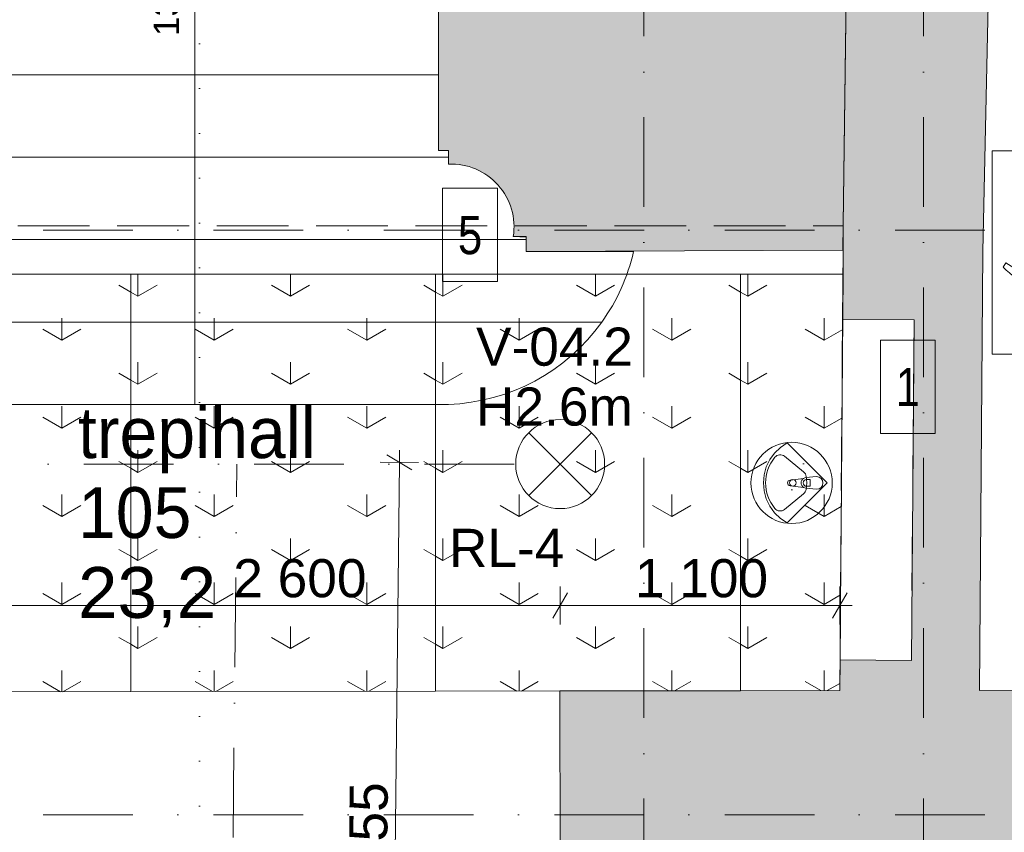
# Model space of a CAD drawing. Header units: millimetres. Extents: x -2532 to 181134, y -4151 to 53885.
# Tile 135 of 165: x 15735 to 19609, y 13826 to 17024. Entities that reach past the tile are written whole.
import ezdxf
from ezdxf.enums import TextEntityAlignment as Align

# ---------------------------------------------------------------- set-up
doc = ezdxf.new("R2010")
doc.units = ezdxf.units.MM
doc.header["$MEASUREMENT"] = 0
for name, pattern in [('Dense Dotted', [176.388884, 0, -176.388884]), ('Dot & Dashed', [670.277762, 352.777767, -176.388884, 0, -141.111112]), ('Hidden Line', [391.222223, 282.222223, -109])]:
    doc.linetypes.add(name, pattern=pattern)
for name, color, linetype in [('AR - Lõikejoon plaanis', 7, 'Continuous'), ('AR - Mööbel', 7, 'Continuous'), ('AR - Sanitaarseadmed', 7, 'Continuous'), ('AR - Seinad SS.ol', 7, 'Continuous'), ('AR - Talad', 7, 'Continuous'), ('AR - Teljed', 7, 'Continuous'), ('AR - Trepid', 7, 'Continuous'), ('ARCHICAD Windows', 7, 'Continuous'), ('New_SA - ripplaed', 7, 'Continuous'), ('SA - tähistused - laeviimistlus', 7, 'Continuous'), ('SA - tähistused - valgustus', 7, 'Continuous'), ('SA - valgustid', 7, 'Continuous'), ('Tsoonid - Neto', 7, 'Continuous')]:
    doc.layers.add(name, color=color, linetype=linetype)
for name, color, linetype, lineweight in [('AR - Lõikejoon plaanis_Pen_No__85', 7, 'Continuous', 9), ('AR - Mööbel_Pen_No__4', 8, 'Continuous', 13), ('AR - Sanitaarseadmed_Pen_No__221', 252, 'Continuous', 13), ('AR - Sanitaarseadmed_Pen_No__254', 254, 'Continuous', 13), ('AR - Sanitaarseadmed_Pen_No__75', 8, 'Continuous', 13), ('AR - Seinad SS.ol_Pen_No__221', 252, 'Continuous', 13), ('AR - Talad_Pen_No__221', 252, 'Continuous', 13), ('AR - Teljed_Pen_No__4', 8, 'Continuous', 13), ('AR - Trepid_Pen_No__1', 7, 'Continuous', 9), ('AR - Trepid_Pen_No__71', 7, 'Continuous', 13), ('ARCHICAD Doors_Pen_No__221', 252, 'Continuous', 13), ('ARCHICAD Windows_Pen_No__221', 252, 'Continuous', 13), ('ARCHICAD Zone Stamps_Pen_No__6', 7, 'Continuous', 5), ('Märkused - Muinsuskaitselised väärtused_Pen_No__20', 1, 'Continuous', 13), ('New_SA - ripplaed_Pen_No__207', 5, 'Continuous', 9), ('SA - tähistused - laeviimistlus_Pen_No__211', 214, 'Continuous', 15), ('SA - tähistused - valgustus_Pen_No__105', 30, 'Continuous', 5), ('SA - valgustid_Pen_No__105', 30, 'Continuous', 5)]:
    doc.layers.add(name, color=color, linetype=linetype, lineweight=lineweight)
doc.styles.add('GENERATED_STYLE_1', font='txt')
doc.styles.add('GENERATED_STYLE_2', font='txt')
doc.styles.add('GENERATED_STYLE_3', font='txt')
doc.styles.add('GENERATED_STYLE_4', font='txt')
doc.dimstyles.new('GENERATED_STYLE__1', dxfattribs={"dimtxt": 150, "dimasz": 76, "dimexe": 0.18, "dimexo": 0.0625, "dimgap": 0.09, "dimtad": 1, "dimdec": 0, "dimzin": 0, "dimdsep": 46, "dimtxsty": 'GENERATED_STYLE_3', "dimblk": 'ARROWHEAD_2', "dimblk1": 'ARROWHEAD_2', "dimblk2": 'ARROWHEAD_2', "dimcen": 0.09, "dimse1": 1, "dimse2": 1, "dimclrd": 256, "dimclre": 256, "dimclrt": 256, "dimadec": 0, "dimazin": 0, "dimtfac": 1, "dimtdec": 4, "dimtmove": 0, "dimatfit": 3, "dimfxl": 0, "dimtolj": 1, "dimtzin": 0, "dimarcsym": 0})
doc.dimstyles.new('GENERATED_STYLE__2', dxfattribs={"dimtxt": 150, "dimasz": 76, "dimexe": 0.18, "dimexo": 0.0625, "dimgap": 0.09, "dimtad": 1, "dimtih": 1, "dimtoh": 1, "dimdec": 0, "dimzin": 0, "dimdsep": 46, "dimtxsty": 'GENERATED_STYLE_3', "dimblk": 'ARROWHEAD_2', "dimblk1": 'ARROWHEAD_2', "dimblk2": 'ARROWHEAD_2', "dimcen": 0.09, "dimse1": 1, "dimse2": 1, "dimclrd": 256, "dimclre": 256, "dimclrt": 256, "dimadec": 0, "dimazin": 0, "dimtfac": 1, "dimtdec": 4, "dimtmove": 0, "dimatfit": 3, "dimfxl": 0, "dimtolj": 1, "dimtzin": 0, "dimarcsym": 0})
doc.dimstyles.new('GENERATED_STYLE__4', dxfattribs={"dimtxt": 150, "dimasz": 76, "dimexe": 0.18, "dimexo": 0.0625, "dimgap": 0.09, "dimtad": 1, "dimtih": 1, "dimtoh": 1, "dimdec": 0, "dimzin": 0, "dimdsep": 46, "dimtxsty": 'GENERATED_STYLE_3', "dimblk": 'ARROWHEAD_2', "dimblk1": 'ARROWHEAD_2', "dimblk2": 'ARROWHEAD_2', "dimcen": 0.09, "dimse1": 1, "dimse2": 1, "dimclrd": 256, "dimclre": 256, "dimclrt": 256, "dimadec": 0, "dimazin": 0, "dimtfac": 1, "dimtdec": 4, "dimtmove": 2, "dimatfit": 3, "dimfxl": 0, "dimtolj": 1, "dimtzin": 0, "dimarcsym": 0})
pattern_1 = [(90, (0, 0), (-600, 0), [86.6025, -259.808]), (90, (300, 173.2), (-600, 0), [86.6025, -259.808]), (30, (0, 0), (-300, 519.615), [86.6025, -259.808]), (30, (0, 346.4), (-300, 519.615), [86.6025, -259.808]), (150, (0, 0), (300, 519.615), [86.6025, -259.808]), (150, (0, 346.4), (300, 519.615), [86.6025, -259.808])]

# ---------------------------------------------------------------- blocks, each defined once
blk = doc.blocks.new('Wall_1_1', base_point=(19003.6, 18431.2))
at = {"layer": 'AR - Seinad SS.ol_Pen_No__221', "linetype": 'Continuous'}
blk.add_hatch(color=256, dxfattribs=at).paths.add_polyline_path([(17142, 19463.7, -0.135922), (17382.7, 18620.8), (17382.5, 16508.9), (17422.3, 16508.9), (17422.3, 16455.4, -0.473677), (17676.9, 16170), (17727.7, 16170), (17727.7, 16111.1), (18974.5, 16117), (19003.6, 18431.2), (19003.5, 18431.6), (18951.4, 18940.9, 0.131257), (18460.7, 20225.4)])
at = {"layer": 'AR - Seinad SS.ol_Pen_No__221', "linetype": 'Continuous', "flags": 128}
for points in [[(17382.7, 18620.8), (17382.5, 16508.9)], [(18974.5, 16117), (19003.6, 18431.2)], [(17382.5, 16508.9), (17422.3, 16508.9)], [(17422.3, 16508.9), (17422.3, 16455.4)], [(17676.9, 16170), (17727.7, 16170)], [(17727.7, 16170), (17727.7, 16111.1)], [(17727.7, 16111.1), (18974.5, 16117)]]:
    blk.add_lwpolyline(points, dxfattribs=at)
at = {"layer": 'AR - Seinad SS.ol_Pen_No__221', "linetype": 'Continuous'}
blk.add_arc((17432.8, 16208.4), 247.2, 351.0536, 92.437, dxfattribs=at)
blk = doc.blocks.new('trepihall_105_3_1', base_point=(16442.5, 15072.6))
at = {"layer": 'ARCHICAD Zone Stamps_Pen_No__6', "insert": (15964.3, 14869.8), "char_height": 200, "attachment_point": 1, "style": 'GENERATED_STYLE_1'}
blk.add_mtext('\\A1;{\\pql;\\pt0,600;\\fArial Baltic|b0|i0|c186|p34;23,2\\fArial Baltic|b0|i0|c186|p34;\\A1{\\H.66x;\\S^  ;}\\fArial Baltic|b0|i0|c186|p34;\\fArial Baltic|b0|i0|c186|p34;\\A1{\\H.66x;\\S^  ;}}', dxfattribs=at)
at = {"layer": 'ARCHICAD Zone Stamps_Pen_No__6'}
for tag, style, p in [('DUMMY_849', 'GENERATED_STYLE_1', (16920.7, 15544.1)), ('ROOM_NAME', 'GENERATED_STYLE_1', (15964.3, 15498.4)), ('DUMMY_850', 'GENERATED_STYLE_2', (16419.7, 15229.8)), ('ROOM_NUMBER', 'GENERATED_STYLE_2', (15964.3, 15184.1)), ('DUMMY_851', 'GENERATED_STYLE_1', (15964.3, 14915.5))]:
    blk.add_attdef(tag, text='', height=200, dxfattribs=dict(at, style=style)).set_placement(p, align=Align.TOP_LEFT)
blk = doc.blocks.new('Stair_1_1')
at = {"layer": 'AR - Trepid_Pen_No__1', "linetype": 'Continuous'}
for p, q in [((16423.7, 16500.5), (16423.7, 19076.8)), ((17382.5, 16806.7), (17382.5, 17131)), ((17382.5, 16806.7), (15463.8, 16806.7)), ((15463.8, 16806.7), (17382.5, 16806.7)), ((17382.5, 16508.8), (17382.5, 16806.7)), ((17422.3, 16508.9), (17382.5, 16508.8)), ((17422.3, 16482.5), (17422.3, 16508.9)), ((17422.3, 16482.5), (15422.9, 16482.5)), ((15422.9, 16482.5), (17422.3, 16482.5)), ((16423.7, 15833.9), (16423.7, 16500.5)), ((17422.3, 16455.4), (17422.3, 16482.5)), ((17727.7, 16158.2), (15109.6, 16158.2)), ((15109.6, 16158.2), (17727.7, 16158.2)), ((17727.7, 16168.2), (17676.9, 16170)), ((17727.7, 16158.2), (17727.7, 16168.2)), ((17727.7, 16111.1), (17727.7, 16158.2)), ((18150.7, 16111.1), (17727.7, 16111.1)), ((18025.6, 15833.9), (14882.3, 15833.9)), ((14882.3, 15833.9), (18025.6, 15833.9)), ((16423.7, 15509.6), (16423.7, 15833.9)), ((15463.7, 15509.6), (17422.3, 15509.6)), ((16423.2, 15509.1), (16423.2, 15510.1)), ((16424.2, 15509.1), (16424.2, 15510.1))]:
    blk.add_line(p, q, dxfattribs=at)
for centre, radius, start, end in [((17432.8, 16208.4), 247.2, 351.0536, 92.437), ((17393.9, 16285.7), 776.7, 324.4229, 347.003), ((17393.9, 16285.7), 776.7, 272.0905, 324.4229)]:
    blk.add_arc(centre, radius, start, end, dxfattribs=at)
at = {"layer": 'AR - Trepid_Pen_No__71', "insert": (16391.1, 17455.3), "char_height": 100, "attachment_point": 8, "rotation": 90, "style": 'GENERATED_STYLE_1'}
blk.add_mtext('\\A1;{\\pqc;\\pt0,7100;\\fArial Baltic|b0|i0|c186|p34;13 x \\fArial Baltic|b0|i0|c186|p34;147\\fArial Baltic|b0|i0|c186|p34;\\A1{\\H.66x;\\S^  ;}\\fArial Baltic|b0|i0|c186|p34;\\fArial Baltic|b0|i0|c186|p34; x \\fArial Baltic|b0|i0|c186|p34;324\\fArial Baltic|b0|i0|c186|p34;\\A1{\\H.66x;\\S^  ;}\\fArial Baltic|b0|i0|c186|p34;\\fArial Baltic|b0|i0|c186|p34;\\fArial Baltic|b0|i0|c186|p34;\\fArial Baltic|b0|i0|c186|p34;\\A1{\\H.66x;\\S^  ;}\\fArial Baltic|b0|i0|c186|p34;}', dxfattribs=at)
blk = doc.blocks.new('Slab_73_1', base_point=(18772.2, 15361))
at = {"layer": 'AR - Sanitaarseadmed_Pen_No__254', "linetype": 'Continuous'}
h = blk.add_hatch(dxfattribs=at)
h.set_pattern_fill('Carpet_0001', color=256, style=0, pattern_type=2)
h.set_pattern_definition([(45, (0, 600), (-190.9188, 190.9188), [0, -180, 0, -270]), (110, (600, 600), (253.717, 92.3454), [0, -132, 0, -228])])
h.paths.add_polyline_path([(18772.2, 15361, 1), (18772.2, 15041, 1)])
at = {"layer": 'AR - Sanitaarseadmed_Pen_No__221', "linetype": 'Continuous', "flags": 128}
blk.add_lwpolyline([(18772.2, 15361, 1), (18772.2, 15041, 1)], format="xyb", close=True, dxfattribs=at)
blk = doc.blocks.new('Slab_186_1', base_point=(16171.7, 14379.5))
at = {"layer": 'New_SA - ripplaed_Pen_No__207', "linetype": 'Continuous'}
h = blk.add_hatch(dxfattribs=at)
h.set_pattern_fill('Grass_0001', color=256, style=0, pattern_type=2)
h.set_pattern_definition(pattern_1)
h.paths.add_polyline_path([(16171.7, 14379.5), (16171.7, 16022), (14971.7, 16022), (14971.7, 14377.7)])
at = {"layer": 'New_SA - ripplaed_Pen_No__207', "linetype": 'Continuous', "flags": 128}
blk.add_lwpolyline([(16171.7, 14379.5), (16171.7, 16022), (14971.7, 16022), (14971.7, 14377.7)], close=True, dxfattribs=at)
blk = doc.blocks.new('Slab_187_1', base_point=(17371.7, 14381.3))
at = {"layer": 'New_SA - ripplaed_Pen_No__207', "linetype": 'Continuous'}
h = blk.add_hatch(dxfattribs=at)
h.set_pattern_fill('Grass_0001', color=256, style=0, pattern_type=2)
h.set_pattern_definition(pattern_1)
h.paths.add_polyline_path([(17371.7, 14381.3), (17371.7, 16022), (16171.7, 16022), (16171.7, 14379.5)])
at = {"layer": 'New_SA - ripplaed_Pen_No__207', "linetype": 'Continuous', "flags": 128}
blk.add_lwpolyline([(17371.7, 14381.3), (17371.7, 16022), (16171.7, 16022), (16171.7, 14379.5)], close=True, dxfattribs=at)
blk = doc.blocks.new('Slab_188_1', base_point=(18571.7, 14383.2))
at = {"layer": 'New_SA - ripplaed_Pen_No__207', "linetype": 'Continuous'}
h = blk.add_hatch(dxfattribs=at)
h.set_pattern_fill('Grass_0001', color=256, style=0, pattern_type=2)
h.set_pattern_definition(pattern_1)
h.paths.add_polyline_path([(18571.7, 14383.2), (18571.7, 16022), (17371.7, 16022), (17371.7, 14381.3)])
at = {"layer": 'New_SA - ripplaed_Pen_No__207', "linetype": 'Continuous', "flags": 128}
blk.add_lwpolyline([(18571.7, 14383.2), (18571.7, 16022), (17371.7, 16022), (17371.7, 14381.3)], close=True, dxfattribs=at)
blk = doc.blocks.new('Slab_189_1', base_point=(18961.9, 14383.7))
at = {"layer": 'New_SA - ripplaed_Pen_No__207', "linetype": 'Continuous'}
h = blk.add_hatch(dxfattribs=at)
h.set_pattern_fill('Grass_0001', color=256, style=0, pattern_type=2)
h.set_pattern_definition(pattern_1)
h.paths.add_polyline_path([(18961.9, 14383.7), (18975, 16022), (18571.7, 16022), (18571.7, 14383.2)])
at = {"layer": 'New_SA - ripplaed_Pen_No__207', "linetype": 'Continuous', "flags": 128}
blk.add_lwpolyline([(18961.9, 14383.7), (18975, 16022), (18571.7, 16022), (18571.7, 14383.2)], close=True, dxfattribs=at)
blk = doc.blocks.new('Wall Niche Rectangular 22')
at = {"layer": 'ARCHICAD Windows_Pen_No__221', "linetype": 'Hidden Line'}
for p, q in [((-670, 0), (-670, -280.9)), ((670, 0), (-670, 0)), ((-670, 0), (670, 0)), ((670, -280.9), (670, 0)), ((-670, -280.9), (670, -280.9))]:
    blk.add_line(p, q, dxfattribs=at)
blk = doc.blocks.new('Wall_40_1', base_point=(19525.2, 16111.1))
at = {"layer": 'AR - Seinad SS.ol_Pen_No__221', "linetype": 'Continuous'}
blk.add_hatch(color=256, dxfattribs=at).paths.add_polyline_path([(18961.9, 14383.7), (19511.9, 14384.6), (19525.2, 16111.1), (18975.3, 16117), (18973.2, 15844.3), (19254, 15842.2), (19243.7, 14502.2), (18962.8, 14504.4)])
for p, q in [((18973.2, 15844.3), (19254, 15842.2)), ((19254, 15842.2), (19243.7, 14502.2)), ((18962.8, 14504.4), (19243.7, 14502.2))]:
    blk.add_line(p, q, dxfattribs=at)
at = {"layer": 'AR - Seinad SS.ol_Pen_No__221', "linetype": 'Continuous', "flags": 128}
for points in [[(18975.3, 16117), (18973.2, 15844.3)], [(19511.9, 14384.6), (19525.2, 16111.1)], [(18962.8, 14504.4), (18961.9, 14383.7)]]:
    blk.add_lwpolyline(points, dxfattribs=at)
at = {"layer": 'ARCHICAD Windows', "linetype": 'Hidden Line', "xscale": -1, "zscale": 1000, "rotation": 89.55830940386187}
blk.add_blockref('Wall Niche Rectangular 22', (18968, 15174.4), dxfattribs=at)
blk = doc.blocks.new('Wall_106_1', base_point=(18999.6, 18117.5))
at = {"layer": 'AR - Seinad SS.ol_Pen_No__221', "linetype": 'Continuous'}
blk.add_hatch(color=256, dxfattribs=at).paths.add_polyline_path([(18999.6, 18117.5), (18974.5, 16117), (19525.2, 16111.1), (19568.2, 18117.5)])
at = {"layer": 'AR - Seinad SS.ol_Pen_No__221', "linetype": 'Continuous', "flags": 128}
for points in [[(18999.6, 18117.5), (18974.5, 16117)], [(19568.2, 18117.5), (18999.6, 18117.5)], [(19525.2, 16111.1), (19568.2, 18117.5)], [(18974.5, 16117), (18975.3, 16117)]]:
    blk.add_lwpolyline(points, dxfattribs=at)
blk = doc.blocks.new('Standard grid marker')
at = {"layer": 'AR - Teljed_Pen_No__4', "linetype": 'Dot & Dashed'}
blk.add_line((1000, 0), (44867.9, 0), dxfattribs=at)
at = {"layer": 'AR - Teljed_Pen_No__4', "style": 'GENERATED_STYLE_1'}
for tag, p in [('AC_MarkerText_1_0', (-300, 14.3)), ('AC_MarkerText_1_1', (46167.9, 14.3))]:
    blk.add_attdef(tag, text='', height=250, dxfattribs=at).set_placement(p, align=Align.MIDDLE_CENTER)
blk = doc.blocks.new('Standard grid marker_6')
at = {"layer": 'AR - Teljed_Pen_No__4', "linetype": 'Dot & Dashed'}
blk.add_line((1000, 0), (22781.865348, 0), dxfattribs=at)
at = {"layer": 'AR - Teljed_Pen_No__4', "style": 'GENERATED_STYLE_1'}
blk.add_attdef('AC_MarkerText_1', text='', height=250, rotation=270, dxfattribs=at).set_placement((-300, 12.23), align=Align.MIDDLE_CENTER)
blk = doc.blocks.new('Monitor (LCD) 22')
at = {"layer": 'AR - Mööbel_Pen_No__4', "linetype": 'Continuous'}
for p, q in [((186.3, 161.6), (169.4, 150.4)), ((205.9, 170.8), (186.3, 161.6)), ((227.6, 177.5), (205.9, 170.8)), ((250.7, 181.7), (227.6, 177.5)), ((274.6, 183.1), (250.7, 181.7)), ((298.4, 181.7), (274.6, 183.1)), ((321.5, 177.5), (298.4, 181.7)), ((343.2, 170.8), (321.5, 177.5)), ((362.8, 161.6), (343.2, 170.8)), ((379.8, 150.4), (362.8, 161.6)), ((145.6, 122.8), (139.4, 107.4)), ((155.7, 137.3), (145.6, 122.8)), ((169.4, 150.4), (155.7, 137.3)), ((393.5, 137.3), (379.8, 150.4)), ((403.6, 122.8), (393.5, 137.3)), ((409.8, 107.4), (403.6, 122.8)), ((0, 81.5), (0, 61.5)), ((139.4, 107.4), (137.3, 91.5)), ((137.3, 91.5), (139.4, 75.6)), ((411.9, 91.5), (409.8, 107.4)), ((409.8, 75.6), (411.9, 91.5)), ((549.2, 61.5), (549.2, 81.5)), ((0, 61.5), (549.2, 61.5)), ((139.4, 75.6), (145.6, 60.2)), ((145.6, 60.2), (155.7, 45.8)), ((155.7, 45.8), (169.4, 32.7)), ((379.8, 32.7), (393.5, 45.8)), ((393.5, 45.8), (403.6, 60.2)), ((403.6, 60.2), (409.8, 75.6)), ((169.4, 32.7), (186.3, 21.4)), ((186.3, 21.4), (205.9, 12.3)), ((205.9, 12.3), (227.6, 5.5)), ((227.6, 5.5), (250.7, 1.4)), ((250.7, 1.4), (274.6, 0)), ((274.6, 0), (298.4, 1.4)), ((298.4, 1.4), (321.5, 5.5)), ((321.5, 5.5), (343.2, 12.3)), ((343.2, 12.3), (362.8, 21.4)), ((362.8, 21.4), (379.8, 32.7))]:
    blk.add_line(p, q, dxfattribs=at)
for start, end in [(90, 100.1068), (79.8932, 90)]:
    blk.add_arc((274.6, -1458.9), 1564.7, start, end, dxfattribs=at)
blk = doc.blocks.new('Basin Corner 22')
at = {"layer": 'AR - Sanitaarseadmed_Pen_No__75', "linetype": 'Continuous'}
for p, q in [((223, 0), (0, 0)), ((0, 0), (0, -223)), ((229.1, -31.4), (223, 0)), ((37.3, -56.5), (56.5, -37.3)), ((73.8, -44.1), (47, -11.6)), ((56.5, -37.3), (67, -47.8)), ((192.2, -44.4), (95.8, -35.1)), ((229.5, -63.3), (229.1, -31.4)), ((11.6, -47), (44.1, -73.8)), ((47.8, -67.1), (37.3, -56.5)), ((111, -95.3), (78.2, -53.2)), ((224.3, -94.8), (229.5, -63.3)), ((44.4, -192.1), (35.1, -95.7)), ((53.1, -78.2), (95.3, -111)), ((213.6, -124.9), (224.3, -94.8)), ((177.2, -177.2), (197.7, -152.7)), ((197.7, -152.7), (213.6, -124.9)), ((152.7, -197.7), (177.2, -177.2)), ((0, -223), (31.4, -229.1)), ((31.4, -229.1), (63.3, -229.5)), ((63.3, -229.5), (94.9, -224.2)), ((94.9, -224.2), (125, -213.5)), ((125, -213.5), (152.7, -197.7))]:
    blk.add_line(p, q, dxfattribs=at)
for centre, radius, start, end in [((29.3, -29.3), 25, 45, 225), ((57.6, -57.6), 21.1, 230.1696, 257.771), ((57.4, -57.4), 13.6, 225, 45), ((57.6, -57.6), 21.1, 257.771, 12.229), ((57.6, -57.6), 21.1, 12.229, 39.8304), ((102.1, -102.1), 11.2, 232.1389, 37.8611)]:
    blk.add_arc(centre, radius, start, end, dxfattribs=at)
for centre, major_axis, start_param, end_param in [((93, -64.1), (29.2, 0), 1.474323, 2.181444), ((64.1, -92.9), (29.2, 0), 2.530551, 3.237673), ((176, -175.9), (168.4, 0), 2.204538, 2.507899), ((61.2, -61.4), (155.7, 0), 4.796606, 6.20048), ((189.5, -71.5), (27.2, 0), 6.175569, 7.757508), ((71.4, -189.5), (27.2, 0), 3.237673, 4.819612)]:
    blk.add_ellipse(centre, major_axis=major_axis, ratio=0.999372, start_param=start_param, end_param=end_param, dxfattribs=at)
blk.add_ellipse((95.5, -95.5), major_axis=(13.2, 0), ratio=0.999372, dxfattribs=at)
blk = doc.blocks.new('Office Table 22_2')
at = {"layer": 'AR - Mööbel_Pen_No__4', "linetype": 'Continuous'}
for p, q in [((1400, 800), (0, 800)), ((0, 800), (0, 0)), ((1400, 0), (1400, 800)), ((0, 0), (1400, 0))]:
    blk.add_line(p, q, dxfattribs=at)
blk = doc.blocks.new('Pendant Lamp 22')
at = {"layer": 'SA - valgustid_Pen_No__105', "linetype": 'Continuous'}
for p, q in [((-123.7, 123.7), (123.7, -123.7)), ((-123.7, -123.7), (123.7, 123.7))]:
    blk.add_line(p, q, dxfattribs=at)
for start, end in [(0, 180), (180, 0)]:
    blk.add_arc((0, 0), 175, start, end, dxfattribs=at)
blk = doc.blocks.new('Beam_30_1', base_point=(13771.7, 16117))
at = {"layer": 'AR - Talad_Pen_No__221', "linetype": 'Hidden Line'}
for p, q in [((13771.7, 16212), (18975.7, 16212)), ((18975.7, 16022), (18975.7, 16212)), ((13771.7, 16022), (18975.7, 16022))]:
    blk.add_line(p, q, dxfattribs=at)
blk = doc.blocks.new('*D2166')
at = {"layer": 'SA - tähistused - valgustus_Pen_No__105', "linetype": 'Continuous'}
for p, q in [((15290.6, 14768.8), (15232.8, 14668.8)), ((15261.7, 14643.8), (15261.7, 14793.8)), ((17890.6, 14768.8), (17832.8, 14668.8)), ((17861.7, 14643.8), (17861.7, 14793.8)), ((15261.7, 14718.8), (17861.7, 14718.8))]:
    blk.add_line(p, q, dxfattribs=at)
at = {"layer": 'SA - tähistused - valgustus_Pen_No__105', "insert": (16575.3, 14748.8), "char_height": 150, "attachment_point": 7, "style": 'GENERATED_STYLE_3'}
blk.add_mtext('\\A1;{\\pql;\\fArial|b0|i0|c0|p34;2\xa0600}', dxfattribs=at)
blk = doc.blocks.new('ARROWHEAD_2')
at = {"linetype": 'Continuous'}
for p, q in [((-0.378, -0.655), (0.378, 0.655)), ((0, 0), (-1, 0))]:
    blk.add_line(p, q, dxfattribs=at)
blk = doc.blocks.new('*D2167')
at = {"layer": 'SA - tähistused - valgustus_Pen_No__105', "linetype": 'Continuous'}
for p, q in [((17890.6, 14768.8), (17832.8, 14668.8)), ((17861.7, 14643.8), (17861.7, 14793.8)), ((18933, 14668.8), (18990.8, 14768.8)), ((18961.9, 14643.8), (18961.9, 14793.8)), ((17861.7, 14718.8), (18961.9, 14718.8)), ((18961.9, 14718.8), (19010.8, 14718.8))]:
    blk.add_line(p, q, dxfattribs=at)
at = {"layer": 'SA - tähistused - valgustus_Pen_No__105', "insert": (18155.4, 14748.8), "char_height": 150, "attachment_point": 7, "style": 'GENERATED_STYLE_3'}
blk.add_mtext('\\A1;{\\pql;\\fArial|b0|i0|c0|p34;1\xa0100}', dxfattribs=at)
blk = doc.blocks.new('*D2242')
at = {"layer": 'SA - tähistused - valgustus_Pen_No__105', "linetype": 'Continuous'}
for p, q in [((17278.5, 15252), (17179.1, 15310.8)), ((17228.8, 15281.4), (17229.3, 15330.3)), ((17303.8, 15280.6), (17153.8, 15282.2)), ((17197, 12227), (17228.8, 15281.4)), ((17147.3, 12256.4), (17246.7, 12197.6)), ((17272, 12226.2), (17122, 12227.8)), ((17164.8, 9127.2), (17197, 12227))]:
    blk.add_line(p, q, dxfattribs=at)
at = {"layer": 'SA - tähistused - valgustus_Pen_No__105', "insert": (17180.3, 13498.1), "char_height": 150, "attachment_point": 7, "rotation": 89.4036, "style": 'GENERATED_STYLE_3'}
blk.add_mtext('\\A1;{\\pql;\\fArial|b0|i0|c0|p34;3\xa0055}', dxfattribs=at)
blk = doc.blocks.new('Cutting Plane_3_1', base_point=(16442.5, -2025.7))
at = {"layer": 'AR - Lõikejoon plaanis_Pen_No__85', "linetype": 'Dense Dotted'}
blk.add_line((16442.5, -1425.7), (16442.5, 52281.2), dxfattribs=at)
blk = doc.blocks.new('Label_122_1', base_point=(15261.7, 15274.8))
at = {"layer": 'SA - tähistused - valgustus_Pen_No__105', "char_height": 150, "attachment_point": 1, "style": 'GENERATED_STYLE_3'}
for s, insert in [('\\A1;{\\pql;\\pt0,105000;\\fArial|b0|i0|c0|p34;V-04.2\\fArial|b0|i0|c0|p34;\\A1{\\H.66x;\\S^  ;}\\fArial|b0|i0|c0|p34;\\fArial|b0|i0|c0|p34;\\A1{\\H.66x;\\S^  ;}\\fArial|b0|i0|c0|p34; \\fArial|b0|i0|c0|p34;\\fArial|b0|i0|c0|p34;\\fArial|b0|i0|c0|p34;\\fArial|b0|i0|c0|p34;\\fArial|b0|i0|c0|p34;\\fArial|b0|i0|c0|p34;\\fArial|b0|i0|c0|p34;\\fArial|b0|i0|c0|p34;\\fArial|b0|i0|c0|p34;\\fArial|b0|i0|c0|p34;\\fArial|b0|i0|c0|p34;\\fArial|b0|i0|c0|p34;\\fArial|b0|i0|c0|p34;\\fArial|b0|i0|c0|p34;\\fArial|b0|i0|c0|p34;\\fArial|b0|i0|c0|p34;\\fArial|b0|i0|c0|p34;\\fArial|b0|i0|c0|p34;\\fArial|b0|i0|c0|p34;\\fArial|b0|i0|c0|p34;\\fArial|b0|i0|c0|p34;\\fArial|b0|i0|c0|p34;\\fArial|b0|i0|c0|p34;\\fArial|b0|i0|c0|p34;\\fArial|b0|i0|c0|p34;\\fArial|b0|i0|c0|p34;\\fArial|b0|i0|c0|p34;\\fArial|b0|i0|c0|p34;\\fArial|b0|i0|c0|p34;\\fArial|b0|i0|c0|p34;\\fArial|b0|i0|c0|p34;\\fArial|b0|i0|c0|p34;\\fArial|b0|i0|c0|p34;\\fArial|b0|i0|c0|p34;\\fArial|b0|i0|c0|p34;\\fArial|b0|i0|c0|p34;\\fArial|b0|i0|c0|p34;\\fArial|b0|i0|c0|p34;\\fArial|b0|i0|c0|p34;\\fArial|b0|i0|c0|p34;\\fArial|b0|i0|c0|p34;\\fArial|b0|i0|c0|p34;\\fArial|b0|i0|c0|p34;}', (14930.5, 15812)), ('\\A1;{\\pql;\\pt0,105000;\\fArial|b0|i0|c0|p34;H2.6m \\fArial|b0|i0|c0|p34;\\A1{\\H.66x;\\S^  ;}\\fArial|b0|i0|c0|p34;\\fArial|b0|i0|c0|p34;\\A1{\\H.66x;\\S^  ;}\\fArial|b0|i0|c0|p34;\\fArial|b0|i0|c0|p34;\\fArial|b0|i0|c0|p34;\\fArial|b0|i0|c0|p34;\\fArial|b0|i0|c0|p34;\\fArial|b0|i0|c0|p34;\\fArial|b0|i0|c0|p34;\\fArial|b0|i0|c0|p34;\\fArial|b0|i0|c0|p34;\\fArial|b0|i0|c0|p34;\\fArial|b0|i0|c0|p34;\\fArial|b0|i0|c0|p34;\\fArial|b0|i0|c0|p34;\\fArial|b0|i0|c0|p34;\\fArial|b0|i0|c0|p34;\\fArial|b0|i0|c0|p34;\\fArial|b0|i0|c0|p34;\\fArial|b0|i0|c0|p34;\\fArial|b0|i0|c0|p34;\\fArial|b0|i0|c0|p34;\\fArial|b0|i0|c0|p34;\\fArial|b0|i0|c0|p34;\\fArial|b0|i0|c0|p34;\\fArial|b0|i0|c0|p34;\\fArial|b0|i0|c0|p34;\\fArial|b0|i0|c0|p34;\\fArial|b0|i0|c0|p34;\\fArial|b0|i0|c0|p34;\\fArial|b0|i0|c0|p34;\\fArial|b0|i0|c0|p34;\\fArial|b0|i0|c0|p34;\\fArial|b0|i0|c0|p34;\\fArial|b0|i0|c0|p34;\\fArial|b0|i0|c0|p34;\\fArial|b0|i0|c0|p34;\\fArial|b0|i0|c0|p34;\\fArial|b0|i0|c0|p34;\\fArial|b0|i0|c0|p34;\\fArial|b0|i0|c0|p34;\\fArial|b0|i0|c0|p34;\\fArial|b0|i0|c0|p34;\\fArial|b0|i0|c0|p34;\\fArial|b0|i0|c0|p34;\\fArial|b0|i0|c0|p34;}', (14930.5, 15576.3))]:
    blk.add_mtext(s, dxfattribs=dict(at, insert=insert))
blk = doc.blocks.new('Label_123_1', base_point=(17861.7, 15274.8))
at = {"layer": 'SA - tähistused - valgustus_Pen_No__105', "char_height": 150, "attachment_point": 1, "style": 'GENERATED_STYLE_3'}
for s, insert in [('\\A1;{\\pql;\\pt0,105000;\\fArial|b0|i0|c0|p34;V-04.2\\fArial|b0|i0|c0|p34;\\A1{\\H.66x;\\S^  ;}\\fArial|b0|i0|c0|p34;\\fArial|b0|i0|c0|p34;\\A1{\\H.66x;\\S^  ;}\\fArial|b0|i0|c0|p34; \\fArial|b0|i0|c0|p34;\\fArial|b0|i0|c0|p34;\\fArial|b0|i0|c0|p34;\\fArial|b0|i0|c0|p34;\\fArial|b0|i0|c0|p34;\\fArial|b0|i0|c0|p34;\\fArial|b0|i0|c0|p34;\\fArial|b0|i0|c0|p34;\\fArial|b0|i0|c0|p34;\\fArial|b0|i0|c0|p34;\\fArial|b0|i0|c0|p34;\\fArial|b0|i0|c0|p34;\\fArial|b0|i0|c0|p34;\\fArial|b0|i0|c0|p34;\\fArial|b0|i0|c0|p34;\\fArial|b0|i0|c0|p34;\\fArial|b0|i0|c0|p34;\\fArial|b0|i0|c0|p34;\\fArial|b0|i0|c0|p34;\\fArial|b0|i0|c0|p34;\\fArial|b0|i0|c0|p34;\\fArial|b0|i0|c0|p34;\\fArial|b0|i0|c0|p34;\\fArial|b0|i0|c0|p34;\\fArial|b0|i0|c0|p34;\\fArial|b0|i0|c0|p34;\\fArial|b0|i0|c0|p34;\\fArial|b0|i0|c0|p34;\\fArial|b0|i0|c0|p34;\\fArial|b0|i0|c0|p34;\\fArial|b0|i0|c0|p34;\\fArial|b0|i0|c0|p34;\\fArial|b0|i0|c0|p34;\\fArial|b0|i0|c0|p34;\\fArial|b0|i0|c0|p34;\\fArial|b0|i0|c0|p34;\\fArial|b0|i0|c0|p34;\\fArial|b0|i0|c0|p34;\\fArial|b0|i0|c0|p34;\\fArial|b0|i0|c0|p34;\\fArial|b0|i0|c0|p34;\\fArial|b0|i0|c0|p34;\\fArial|b0|i0|c0|p34;}', (17530.5, 15812)), ('\\A1;{\\pql;\\pt0,105000;\\fArial|b0|i0|c0|p34;H2.6m \\fArial|b0|i0|c0|p34;\\A1{\\H.66x;\\S^  ;}\\fArial|b0|i0|c0|p34;\\fArial|b0|i0|c0|p34;\\A1{\\H.66x;\\S^  ;}\\fArial|b0|i0|c0|p34;\\fArial|b0|i0|c0|p34;\\fArial|b0|i0|c0|p34;\\fArial|b0|i0|c0|p34;\\fArial|b0|i0|c0|p34;\\fArial|b0|i0|c0|p34;\\fArial|b0|i0|c0|p34;\\fArial|b0|i0|c0|p34;\\fArial|b0|i0|c0|p34;\\fArial|b0|i0|c0|p34;\\fArial|b0|i0|c0|p34;\\fArial|b0|i0|c0|p34;\\fArial|b0|i0|c0|p34;\\fArial|b0|i0|c0|p34;\\fArial|b0|i0|c0|p34;\\fArial|b0|i0|c0|p34;\\fArial|b0|i0|c0|p34;\\fArial|b0|i0|c0|p34;\\fArial|b0|i0|c0|p34;\\fArial|b0|i0|c0|p34;\\fArial|b0|i0|c0|p34;\\fArial|b0|i0|c0|p34;\\fArial|b0|i0|c0|p34;\\fArial|b0|i0|c0|p34;\\fArial|b0|i0|c0|p34;\\fArial|b0|i0|c0|p34;\\fArial|b0|i0|c0|p34;\\fArial|b0|i0|c0|p34;\\fArial|b0|i0|c0|p34;\\fArial|b0|i0|c0|p34;\\fArial|b0|i0|c0|p34;\\fArial|b0|i0|c0|p34;\\fArial|b0|i0|c0|p34;\\fArial|b0|i0|c0|p34;\\fArial|b0|i0|c0|p34;\\fArial|b0|i0|c0|p34;\\fArial|b0|i0|c0|p34;\\fArial|b0|i0|c0|p34;\\fArial|b0|i0|c0|p34;\\fArial|b0|i0|c0|p34;\\fArial|b0|i0|c0|p34;\\fArial|b0|i0|c0|p34;\\fArial|b0|i0|c0|p34;\\fArial|b0|i0|c0|p34;}', (17530.5, 15576.3))]:
    blk.add_mtext(s, dxfattribs=dict(at, insert=insert))
blk = doc.blocks.new('Label_226_1', base_point=(17674.8, 14718.8))
at = {"layer": 'SA - tähistused - laeviimistlus_Pen_No__211', "insert": (17423.8, 15020.2), "char_height": 150, "attachment_point": 1, "style": 'GENERATED_STYLE_3'}
blk.add_mtext('\\A1;{\\pql;\\pt0,211000;\\fArial|b0|i0|c0|p34;RL-4\\fArial|b0|i0|c0|p34;\\A1{\\H.66x;\\S^  ;}\\fArial|b0|i0|c0|p34;\\fArial|b0|i0|c0|p34;\\A1{\\H.66x;\\S^  ;}\\fArial|b0|i0|c0|p34; \\fArial|b0|i0|c0|p34;\\fArial|b0|i0|c0|p34;\\fArial|b0|i0|c0|p34;\\fArial|b0|i0|c0|p34;\\fArial|b0|i0|c0|p34;\\fArial|b0|i0|c0|p34;\\fArial|b0|i0|c0|p34;\\fArial|b0|i0|c0|p34;\\fArial|b0|i0|c0|p34;\\fArial|b0|i0|c0|p34;\\fArial|b0|i0|c0|p34;\\fArial|b0|i0|c0|p34;\\fArial|b0|i0|c0|p34;\\fArial|b0|i0|c0|p34;\\fArial|b0|i0|c0|p34;\\fArial|b0|i0|c0|p34;\\fArial|b0|i0|c0|p34;\\fArial|b0|i0|c0|p34;\\fArial|b0|i0|c0|p34;\\fArial|b0|i0|c0|p34;\\fArial|b0|i0|c0|p34;\\fArial|b0|i0|c0|p34;\\fArial|b0|i0|c0|p34;\\fArial|b0|i0|c0|p34;\\fArial|b0|i0|c0|p34;\\fArial|b0|i0|c0|p34;\\fArial|b0|i0|c0|p34;\\fArial|b0|i0|c0|p34;\\fArial|b0|i0|c0|p34;\\fArial|b0|i0|c0|p34;\\fArial|b0|i0|c0|p34;\\fArial|b0|i0|c0|p34;\\fArial|b0|i0|c0|p34;\\fArial|b0|i0|c0|p34;\\fArial|b0|i0|c0|p34;\\fArial|b0|i0|c0|p34;\\fArial|b0|i0|c0|p34;\\fArial|b0|i0|c0|p34;\\fArial|b0|i0|c0|p34;\\fArial|b0|i0|c0|p34;\\fArial|b0|i0|c0|p34;\\fArial|b0|i0|c0|p34;\\fArial|b0|i0|c0|p34;}', dxfattribs=at)
blk = doc.blocks.new('New Door 10_2')
at = {"layer": 'ARCHICAD Doors_Pen_No__221', "linetype": 'Continuous'}
for p, q in [((-1289, -720), (-1289, 0)), ((1289, 0), (1289, -720))]:
    blk.add_line(p, q, dxfattribs=at)
blk = doc.blocks.new('Wall_364_1', base_point=(8796.5, 13648.3))
at = {"layer": 'AR - Seinad SS.ol_Pen_No__221', "linetype": 'Continuous'}
blk.add_hatch(color=256, dxfattribs=at).paths.add_polyline_path([(17860.7, 14382.1), (17861.8, 13662.1), (19914.6, 13665.2), (19913.5, 14385.2)])
at = {"layer": 'AR - Seinad SS.ol_Pen_No__221', "linetype": 'Continuous', "flags": 128}
for points in [[(18961.9, 14383.7), (17860.7, 14382.1)], [(19913.5, 14385.2), (19511.9, 14384.6)]]:
    blk.add_lwpolyline(points, dxfattribs=at)
at = {"layer": 'ARCHICAD Doors_Pen_No__221', "linetype": 'Continuous', "zscale": 1000, "rotation": 0.08691170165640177}
blk.add_blockref('New Door 10_2', (16571.7, 14380.1), dxfattribs=at)

msp = doc.modelspace()

# ---------------------------------------------------------------- linework, layer by layer
at = {"layer": 'Märkused - Muinsuskaitselised väärtused_Pen_No__20', "linetype": 'Continuous', "flags": 128}
for points in [[(17399, 16360), (17615, 16360), (17615, 15992.9), (17399, 15992.9)], [(19121.5, 15761.9), (19337.5, 15761.9), (19337.5, 15394.9), (19121.5, 15394.9)]]:
    msp.add_lwpolyline(points, close=True, dxfattribs=at)
at = {"layer": 'SA - tähistused - valgustus_Pen_No__105', "linetype": 'Dot & Dashed'}
for p, q in [((5261.5, 15274.8), (17861.7, 15274.8)), ((16490.6, 5761.3), (16589.6, 15274.8))]:
    msp.add_line(p, q, dxfattribs=at)

# ---------------------------------------------------------------- block references
at = {"layer": 'AR - Lõikejoon plaanis'}
msp.add_blockref('Cutting Plane_3_1', (16442.5, -2025.7), dxfattribs=at)
at = {"layer": 'AR - Mööbel', "linetype": 'Continuous', "zscale": 1000}
msp.add_blockref('Office Table 22_2', (19561.7, 15708), dxfattribs=at)
at = {"layer": 'AR - Mööbel', "linetype": 'Continuous', "zscale": 1000, "rotation": 148.0843188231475}
msp.add_blockref('Monitor (LCD) 22', (20113.5, 15828.6), dxfattribs=at)
at = {"layer": 'AR - Sanitaarseadmed', "linetype": 'Continuous', "zscale": 1000, "rotation": 225.0000000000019}
msp.add_blockref('Basin Corner 22', (18912.2, 15201), dxfattribs=at)
at = {"layer": 'AR - Sanitaarseadmed', "linetype": 'Continuous'}
msp.add_blockref('Slab_73_1', (18772.2, 15361), dxfattribs=at)
at = {"layer": 'AR - Seinad SS.ol'}
for name, p in [('Wall_1_1', (19003.6, 18431.2)), ('Wall_106_1', (18999.6, 18117.5)), ('Wall_40_1', (19525.2, 16111.1)), ('Wall_364_1', (8796.5, 13648.3))]:
    msp.add_blockref(name, p, dxfattribs=at)
at = {"layer": 'AR - Talad'}
msp.add_blockref('Beam_30_1', (13771.7, 16117), dxfattribs=at)
at = {"layer": 'AR - Teljed', "linetype": 'Continuous', "zscale": 1000, "rotation": 90}
for p in [(18191.5, -1471.7), (19291.5, -1471.7)]:
    msp.add_blockref('Standard grid marker_6', p, dxfattribs=at)
at = {"layer": 'AR - Teljed', "linetype": 'Continuous', "zscale": 1000}
for p in [(-1931.8, 16194.8), (-1931.8, 13894.8)]:
    msp.add_blockref('Standard grid marker', p, dxfattribs=at)
at = {"layer": 'AR - Trepid', "linetype": 'Continuous'}
msp.add_blockref('Stair_1_1', (0, 0), dxfattribs=at)
at = {"layer": 'New_SA - ripplaed', "linetype": 'Continuous'}
for name, p in [('Slab_186_1', (16171.7, 14379.5)), ('Slab_187_1', (17371.7, 14381.3)), ('Slab_188_1', (18571.7, 14383.2)), ('Slab_189_1', (18961.9, 14383.7))]:
    msp.add_blockref(name, p, dxfattribs=at)
at = {"layer": 'SA - tähistused - laeviimistlus', "linetype": 'Continuous'}
msp.add_blockref('Label_226_1', (17674.8, 14718.8), dxfattribs=at)
at = {"layer": 'SA - tähistused - valgustus', "linetype": 'Continuous'}
for name, p in [('Label_122_1', (15261.7, 15274.8)), ('Label_123_1', (17861.7, 15274.8))]:
    msp.add_blockref(name, p, dxfattribs=at)
at = {"layer": 'SA - valgustid', "linetype": 'Continuous', "zscale": 1000}
msp.add_blockref('Pendant Lamp 22', (17861.7, 15274.8), dxfattribs=at)
at = {"layer": 'Tsoonid - Neto', "linetype": 'Continuous'}
ref = msp.add_blockref('trepihall_105_3_1', (16442.5, 15072.6), dxfattribs=at)
ref.add_attrib('ROOM_NAME', 'trepihall', dxfattribs={"layer": 'ARCHICAD Zone Stamps_Pen_No__6', "color": 7, "height": 200, "style": 'GENERATED_STYLE_1'}).set_placement((15964.3, 15498.4), align=Align.TOP_LEFT)
ref.add_attrib('ROOM_NUMBER', '105', dxfattribs={"layer": 'ARCHICAD Zone Stamps_Pen_No__6', "color": 7, "height": 200, "style": 'GENERATED_STYLE_2'}).set_placement((15964.3, 15184.1), align=Align.TOP_LEFT)

# ---------------------------------------------------------------- texts
at = {"layer": 'Märkused - Muinsuskaitselised väärtused_Pen_No__20', "linetype": 'Continuous', "char_height": 150, "attachment_point": 8, "style": 'GENERATED_STYLE_4'}
for s, insert in [('\\A1;{\\pqc;\\fArial Narrow|b0|i0|c0|p34;5}', (17507, 16098.9)), ('\\A1;{\\pqc;\\fArial Narrow|b0|i0|c0|p34;1}', (19229.5, 15503.4))]:
    msp.add_mtext(s, dxfattribs=dict(at, insert=insert))

# ---------------------------------------------------------------- dimensions: what is measured, and where the dimension line sits
at = {"layer": 'SA - tähistused - valgustus', "linetype": 'Continuous'}
dim = msp.add_linear_dim(base=(17228.8, 15281.4), p1=(16557.9, 12233.6), p2=(17861.7, 15274.8), angle=89.4036, dimstyle='GENERATED_STYLE__1', dxfattribs=at)
dim.commit()
dim.dimension.update_dxf_attribs({"geometry": '*D2242', "text_midpoint": (17108, 13762.8), "dimtype": 160, "text_rotation": 89.4036})
for base, p1, p2, dimstyle, picture, middle in [((17861.7, 14718.8), (15261.7, 15274.8), (17861.7, 15274.8), 'GENERATED_STYLE__4', '*D2166', (16839.3, 14823.8)), ((18961.9, 14718.8), (17861.7, 15274.8), (18961.9, 14383.7), 'GENERATED_STYLE__2', '*D2167', (18419.4, 14823.8))]:
    dim = msp.add_linear_dim(base=base, p1=p1, p2=p2, dimstyle=dimstyle, dxfattribs=at)
    dim.commit()
    dim.dimension.update_dxf_attribs({"geometry": picture, "text_midpoint": middle, "dimtype": 160})

doc.saveas('drawing.dxf')
